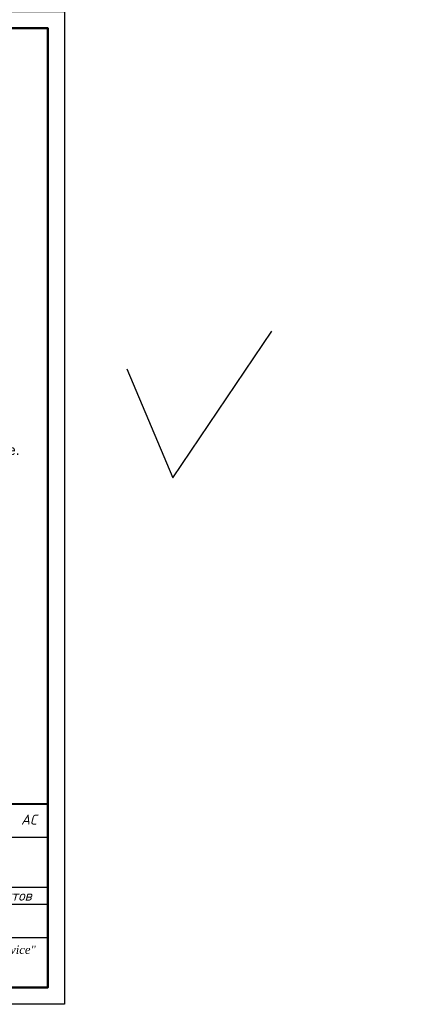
# Model space of a CAD drawing. Header units: millimetres. Extents: x 276090 to 4504742, y 101177 to 478412.
# Tile 5 of 43: x 327275 to 339339, y 101177 to 130627. Entities that reach past the tile are written whole.
import ezdxf

# ---------------------------------------------------------------- set-up
doc = ezdxf.new("R2010")
doc.units = ezdxf.units.MM
doc.header["$LTSCALE"] = 8
doc.layers.add('ФВС-3', color=7, linetype='Continuous', lineweight=25)
doc.styles.add('OOO-Kazar', font='txt')
doc.styles.add('V@ler@Live', font='isocpeui.ttf', dxfattribs={"height": 250})

msp = doc.modelspace()

# ---------------------------------------------------------------- linework, layer by layer
at = {"color": 7, "linetype": 'Continuous'}
for p, q in [((309610.446, 107176.856), (328110.446, 107176.856)), ((316110.446, 106176.856), (328110.446, 106176.856)), ((316110.446, 104676.856), (328110.446, 104676.856)), ((323110.446, 104176.856), (328110.446, 104176.856)), ((316110.446, 103176.856), (328110.446, 103176.856))]:
    msp.add_line(p, q, dxfattribs=at)
at = {"lineweight": -3}
msp.add_line((328610.446, 101176.856), (286610.446, 101176.856), dxfattribs=at)
msp.add_lwpolyline([(286610.446, 101176.856), (286610.446, 130876.856), (328610.446, 130876.856), (328610.446, 101176.856)], close=True, dxfattribs=at)
at = {"lineweight": 50}
msp.add_lwpolyline([(328110.446, 101676.856), (288610.446, 101676.856), (288610.446, 130376.856), (328110.446, 130376.856), (328110.446, 101676.856)], dxfattribs=at)
at = {"color": 2, "linetype": 'ByBlock', "lineweight": -2, "ltscale": 8}
msp.add_lwpolyline([(330473.052, 120185.574), (331850.871, 116921.636), (334810.63, 121307.552)], dxfattribs=at)
at = {"lineweight": 40}
msp.add_lwpolyline([(309610.446, 107176.856), (328110.446, 107176.856), (328110.446, 101676.856), (309610.446, 101676.856)], close=True, dxfattribs=at)

# ---------------------------------------------------------------- texts
at = {"lineweight": -2, "ltscale": 0.05, "insert": (320299.355, 127881.886), "char_height": 300, "width": 6999.66184, "attachment_point": 1, "style": 'V@ler@Live'}
msp.add_mtext('\\pi2342.21728;{\\fISOCPEUR|b0|i0|c204|p34;Профнастил\\P\\pi1836.87637;волнистые листы}', dxfattribs=at)
at = {"linetype": 'ByBlock', "lineweight": 25, "ltscale": 0.05}
for s, insert, char_height, width, attachment_point in [('Примечание.', (326042.523, 117710.739), 300, 1889.42685, 5), ('Вес металлические конструкции окрасить масляной краской за {\\fISOCPEUR|b0|i0|c238|p34;2\\fISOCPEUR|b0|i1|c238|p34; }раза{\\fISOCPEUR|b0|i1|c238|p34;.}', (311426.642, 108939.51), 350, 17183.8041, 1)]:
    msp.add_mtext(s, dxfattribs=dict(at, insert=insert, char_height=char_height, width=width, attachment_point=attachment_point))
at = {"insert": (316293.737, 104087.868), "char_height": 250, "width": 7089.54007, "attachment_point": 1}
msp.add_mtext('\\pi1079.82771;{\\fTimes New Roman|b0|i1|c204|p18;Выгребная уборная\\fTimes New Roman|b0|i1|c0|p18; \\fTimes New Roman|b0|i1|c204|p18;на \\fTimes New Roman|b0|i1|c0|p18;10 \\fTimes New Roman|b0|i1|c204|p18;очков}', dxfattribs=at)
at = {"layer": 'ФВС-3', "color": 0, "linetype": 'Continuous', "lineweight": 5, "attachment_point": 8, "style": 'OOO-Kazar'}
for s, insert, char_height in [('{\\fISOCPEUR|b0|i1|c204|p34;АС}', (327548.727, 106551.94), 300), ('{\\fISOCPEUR|b0|i1|c204|p34;Листов }', (326979.81, 104276.856), 300), ('{\\fTimes New Roman|b0|i1|c204|p18;ООО\\fTimes New Roman|b0|i1|c0|p18; "Arch Design Service"\\P\\fTimes New Roman|b0|i1|c204|p18;Термез\\fTimes New Roman|b0|i1|c0|p18;-202\\fTimes New Roman|b0|i1|c204|p18;6\\fTimes New Roman|b0|i1|c0|p18;\\P  }', (325589.339, 101771.016), 250)]:
    msp.add_mtext(s, dxfattribs=dict(at, insert=insert, char_height=char_height))

doc.saveas('drawing.dxf')
